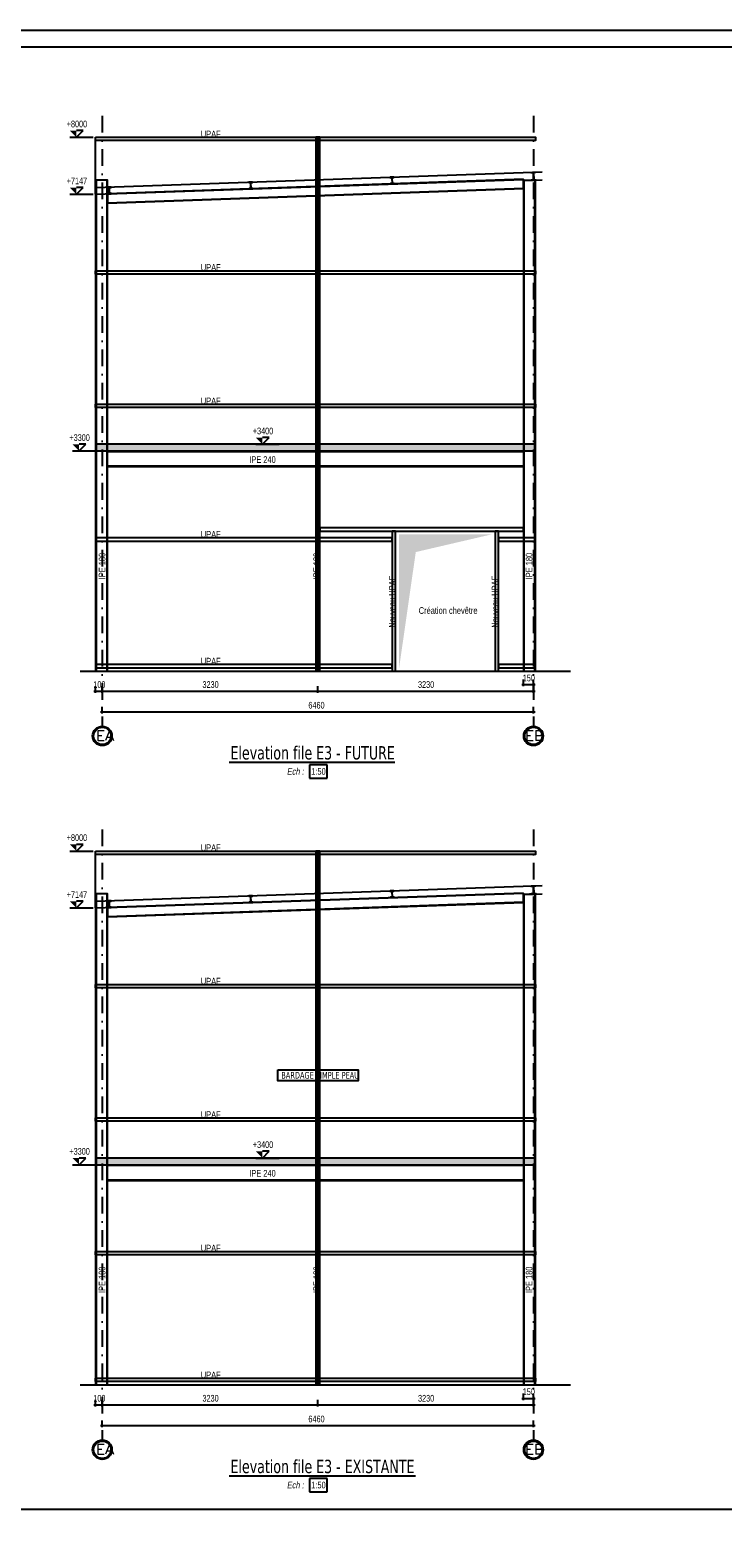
# Model space of a CAD drawing. Extents: x 293186 to 369035, y -341273 to -122059.
# Tile 9 of 64: x 341826 to 352205, y -321021 to -298428. Entities that reach past the tile are written whole.
import ezdxf

# ---------------------------------------------------------------- set-up
doc = ezdxf.new("R2010")
doc.units = 0
doc.header["$LTSCALE"] = 50
for name, pattern in [('CADWORK_21', [0]), ('DASHDOT', [10, 5, -2.5, 0, -2.5]), ('HIDDEN', [1.875, 1.25, -0.625])]:
    doc.linetypes.add(name, pattern=pattern)
doc.layers.add('ECHELLE_1_50', color=7, linetype='CONTINUOUS')
doc.styles.add('ARIAL', font='txt')
doc.styles.add('CADWORK5', font='ROMAND', dxfattribs={"width": 0.8})
doc.styles.add('TAHOMA', font='txt')
pattern_1 = [(50, (0, 0), (-125.61891, 10.99023), [13.135287, -144.488156]), (355, (0, 0), (-24.300517, 131.73679), [10.508225, -115.590525]), (100.4514, (10.47, -0.92), (-101.318482, -120.746483), [11.163275, -122.796035]), (46.1842, (0, 35.03), (-186.913557, 28.988525), [19.702925, -216.732216]), (96.635597, (15.58, 32.61), (-163.694174, -170.60423), [16.74491, -184.19403]), (351.184204, (0, 35.03), (163.69402, 170.60438), [15.76235, -173.38579]), (21, (17.51, 26.27), (-104.540605, 70.513527), [13.135287, -144.488156]), (326, (17.51, 26.27), (42.61355, 127.000716), [10.508225, -115.590525]), (71.4514, (26.23, 20.4), (-147.154197, -56.48708), [11.163275, -122.796035]), (37.5, (0, 0), (2.1296356, 58.302083), [0.125, -114.189422, 0.125, -117.3419, 0.125, -116.028357]), (7.5, (0, 0), (46.0732545, 69.076148), [0.125, -66.902387, 0.125, -111.562359, 0.125, -44.222137]), (-32.5, (-39.056, 0), (93.4921374, -3.9502), [0.125, -43.784288, 0.125, -136.606991, 0.125, -181.266963]), (-42.5, (-56.57, 0), (102.137571, 17.532103), [0.125, -56.919575, 0.125, -90.721053, 0.125, -128.725815])]

# ---------------------------------------------------------------- blocks, each defined once
blk = doc.blocks.new('*D121')
at = {"layer": 'ECHELLE_1_50', "color": 150}
for p, q in [((342519, -311581), (342619, -311481)), ((342619, -311481), (342519, -311481)), ((342419, -311581), (342769, -311581))]:
    blk.add_line(p, q, dxfattribs=at)
blk.add_solid([(342519, -311581), (342519, -311481), (342419, -311481)], dxfattribs=at)
at = {"layer": 'ECHELLE_1_50', "color": 26, "style": 'ARIAL', "width": 0.75}
blk.add_text('+7147', height=100, dxfattribs=at).set_placement((342374, -311431))
blk = doc.blocks.new('*D122')
at = {"layer": 'ECHELLE_1_50', "color": 150}
for p, q in [((342519, -310729), (342619, -310629)), ((342619, -310629), (342519, -310629)), ((342419, -310729), (342769, -310729))]:
    blk.add_line(p, q, dxfattribs=at)
blk.add_solid([(342519, -310729), (342519, -310629), (342419, -310629)], dxfattribs=at)
at = {"layer": 'ECHELLE_1_50', "color": 26, "style": 'ARIAL', "width": 0.75}
blk.add_text('+8000', height=100, dxfattribs=at).set_placement((342374, -310579))
blk = doc.blocks.new('*D123')
at = {"layer": 'ECHELLE_1_50', "color": 150}
for p, q in [((345206, -315329), (345556, -315329)), ((345306, -315329), (345406, -315229)), ((345406, -315229), (345306, -315229))]:
    blk.add_line(p, q, dxfattribs=at)
blk.add_solid([(345306, -315329), (345306, -315229), (345206, -315229)], dxfattribs=at)
at = {"layer": 'ECHELLE_1_50', "color": 26, "style": 'ARIAL', "width": 0.75}
blk.add_text('+3400', height=100, dxfattribs=at).set_placement((345162, -315179))
blk = doc.blocks.new('*D124')
at = {"layer": 'ECHELLE_1_50', "color": 150}
for p, q in [((342558, -315429), (342658, -315329)), ((342658, -315329), (342558, -315329)), ((342458, -315429), (342808, -315429))]:
    blk.add_line(p, q, dxfattribs=at)
blk.add_solid([(342558, -315429), (342558, -315329), (342458, -315329)], dxfattribs=at)
at = {"layer": 'ECHELLE_1_50', "color": 26, "style": 'ARIAL', "width": 0.75}
blk.add_text('+3300', height=100, dxfattribs=at).set_placement((342414, -315279))
blk = doc.blocks.new('*D125')
at = {"layer": 'ECHELLE_1_50'}
h = blk.add_hatch(color=150, dxfattribs=at)
edge = h.paths.add_edge_path()
edge.add_arc((342907, -319339), 6.25, 0, 360)
h = blk.add_hatch(color=150, dxfattribs=at)
edge = h.paths.add_edge_path()
edge.add_arc((349367, -319339), 6.25, 0, 360)
at = {"layer": 'ECHELLE_1_50', "color": 150}
for p, q in [((342882, -319339), (349392, -319339)), ((342907, -319364), (342907, -319264)), ((349367, -319364), (349367, -319264))]:
    blk.add_line(p, q, dxfattribs=at)
at = {"layer": 'ECHELLE_1_50', "color": 26, "style": 'ARIAL', "width": 0.75}
blk.add_text('6460', height=100, dxfattribs=at).set_placement((345995, -319289))
blk = doc.blocks.new('*D126')
at = {"layer": 'ECHELLE_1_50'}
h = blk.add_hatch(color=150, dxfattribs=at)
edge = h.paths.add_edge_path()
edge.add_arc((349217, -318931), 6.25, 0, 360)
h = blk.add_hatch(color=150, dxfattribs=at)
edge = h.paths.add_edge_path()
edge.add_arc((349367, -318931), 6.25, 0, 360)
at = {"layer": 'ECHELLE_1_50', "color": 150}
for p, q in [((349192, -318931), (349392, -318931)), ((349217, -318956), (349217, -318856)), ((349367, -318956), (349367, -318856))]:
    blk.add_line(p, q, dxfattribs=at)
at = {"layer": 'ECHELLE_1_50', "color": 26, "style": 'ARIAL', "width": 0.75}
blk.add_text('150', height=100, dxfattribs=at).set_placement((349207, -318881))
blk = doc.blocks.new('*D127')
at = {"layer": 'ECHELLE_1_50'}
h = blk.add_hatch(color=150, dxfattribs=at)
edge = h.paths.add_edge_path()
edge.add_arc((342807, -319029), 6.25, 0, 360)
h = blk.add_hatch(color=150, dxfattribs=at)
edge = h.paths.add_edge_path()
edge.add_arc((342907, -319029), 6.25, 0, 360)
at = {"layer": 'ECHELLE_1_50', "color": 150}
for p, q in [((342807, -319054), (342807, -318954)), ((342907, -319054), (342907, -318954)), ((342782, -319029), (342932, -319029))]:
    blk.add_line(p, q, dxfattribs=at)
at = {"layer": 'ECHELLE_1_50', "color": 26, "style": 'ARIAL', "width": 0.75}
blk.add_text('100', height=100, dxfattribs=at).set_placement((342772, -318979))
blk = doc.blocks.new('*D128')
at = {"layer": 'ECHELLE_1_50'}
h = blk.add_hatch(color=150, dxfattribs=at)
edge = h.paths.add_edge_path()
edge.add_arc((342907, -319029), 6.25, 0, 360)
h = blk.add_hatch(color=150, dxfattribs=at)
edge = h.paths.add_edge_path()
edge.add_arc((346137, -319029), 6.25, 0, 360)
at = {"layer": 'ECHELLE_1_50', "color": 150}
for p, q in [((342907, -319054), (342907, -318954)), ((346137, -319054), (346137, -318954)), ((342882, -319029), (346162, -319029))]:
    blk.add_line(p, q, dxfattribs=at)
at = {"layer": 'ECHELLE_1_50', "color": 26, "style": 'ARIAL', "width": 0.75}
blk.add_text('3230', height=100, dxfattribs=at).set_placement((344408, -318979))
blk = doc.blocks.new('*D129')
at = {"layer": 'ECHELLE_1_50'}
h = blk.add_hatch(color=150, dxfattribs=at)
edge = h.paths.add_edge_path()
edge.add_arc((346137, -319029), 6.25, 0, 360)
h = blk.add_hatch(color=150, dxfattribs=at)
edge = h.paths.add_edge_path()
edge.add_arc((349367, -319029), 6.25, 0, 360)
at = {"layer": 'ECHELLE_1_50', "color": 150}
for p, q in [((346137, -319054), (346137, -318954)), ((349367, -319054), (349367, -318954)), ((346112, -319029), (349392, -319029))]:
    blk.add_line(p, q, dxfattribs=at)
at = {"layer": 'ECHELLE_1_50', "color": 26, "style": 'ARIAL', "width": 0.75}
blk.add_text('3230', height=100, dxfattribs=at).set_placement((347638, -318979))
blk = doc.blocks.new('*D130')
at = {"layer": 'ECHELLE_1_50', "color": 150}
for p, q in [((342419, -300887), (342769, -300887)), ((342519, -300887), (342619, -300787)), ((342619, -300787), (342519, -300787))]:
    blk.add_line(p, q, dxfattribs=at)
blk.add_solid([(342519, -300887), (342519, -300787), (342419, -300787)], dxfattribs=at)
at = {"layer": 'ECHELLE_1_50', "color": 26, "style": 'ARIAL', "width": 0.75}
blk.add_text('+7147', height=100, dxfattribs=at).set_placement((342374, -300737))
blk = doc.blocks.new('*D131')
at = {"layer": 'ECHELLE_1_50', "color": 150}
for p, q in [((342519, -300034), (342619, -299934)), ((342619, -299934), (342519, -299934)), ((342419, -300034), (342769, -300034))]:
    blk.add_line(p, q, dxfattribs=at)
blk.add_solid([(342519, -300034), (342519, -299934), (342419, -299934)], dxfattribs=at)
at = {"layer": 'ECHELLE_1_50', "color": 26, "style": 'ARIAL', "width": 0.75}
blk.add_text('+8000', height=100, dxfattribs=at).set_placement((342374, -299884))
blk = doc.blocks.new('*D132')
at = {"layer": 'ECHELLE_1_50', "color": 150}
for p, q in [((345306, -304634), (345406, -304534)), ((345406, -304534), (345306, -304534)), ((345206, -304634), (345556, -304634))]:
    blk.add_line(p, q, dxfattribs=at)
blk.add_solid([(345306, -304634), (345306, -304534), (345206, -304534)], dxfattribs=at)
at = {"layer": 'ECHELLE_1_50', "color": 26, "style": 'ARIAL', "width": 0.75}
blk.add_text('+3400', height=100, dxfattribs=at).set_placement((345162, -304484))
blk = doc.blocks.new('*D133')
at = {"layer": 'ECHELLE_1_50', "color": 150}
for p, q in [((342458, -304734), (342808, -304734)), ((342558, -304734), (342658, -304634)), ((342658, -304634), (342558, -304634))]:
    blk.add_line(p, q, dxfattribs=at)
blk.add_solid([(342558, -304734), (342558, -304634), (342458, -304634)], dxfattribs=at)
at = {"layer": 'ECHELLE_1_50', "color": 26, "style": 'ARIAL', "width": 0.75}
blk.add_text('+3300', height=100, dxfattribs=at).set_placement((342414, -304584))
blk = doc.blocks.new('*D134')
at = {"layer": 'ECHELLE_1_50'}
h = blk.add_hatch(color=150, dxfattribs=at)
edge = h.paths.add_edge_path()
edge.add_arc((342907, -308644), 6.25, 0, 360)
h = blk.add_hatch(color=150, dxfattribs=at)
edge = h.paths.add_edge_path()
edge.add_arc((349367, -308644), 6.25, 0, 360)
at = {"layer": 'ECHELLE_1_50', "color": 150}
for p, q in [((342907, -308669), (342907, -308569)), ((349367, -308669), (349367, -308569)), ((342882, -308644), (349392, -308644))]:
    blk.add_line(p, q, dxfattribs=at)
at = {"layer": 'ECHELLE_1_50', "color": 26, "style": 'ARIAL', "width": 0.75}
blk.add_text('6460', height=100, dxfattribs=at).set_placement((345995, -308594))
blk = doc.blocks.new('*D135')
at = {"layer": 'ECHELLE_1_50'}
h = blk.add_hatch(color=150, dxfattribs=at)
edge = h.paths.add_edge_path()
edge.add_arc((349217, -308236), 6.25, 0, 360)
h = blk.add_hatch(color=150, dxfattribs=at)
edge = h.paths.add_edge_path()
edge.add_arc((349367, -308236), 6.25, 0, 360)
at = {"layer": 'ECHELLE_1_50', "color": 150}
for p, q in [((349217, -308261), (349217, -308161)), ((349367, -308261), (349367, -308161)), ((349192, -308236), (349392, -308236))]:
    blk.add_line(p, q, dxfattribs=at)
at = {"layer": 'ECHELLE_1_50', "color": 26, "style": 'ARIAL', "width": 0.75}
blk.add_text('150', height=100, dxfattribs=at).set_placement((349207, -308186))
blk = doc.blocks.new('*D136')
at = {"layer": 'ECHELLE_1_50'}
h = blk.add_hatch(color=150, dxfattribs=at)
edge = h.paths.add_edge_path()
edge.add_arc((342807, -308334), 6.25, 0, 360)
h = blk.add_hatch(color=150, dxfattribs=at)
edge = h.paths.add_edge_path()
edge.add_arc((342907, -308334), 6.25, 0, 360)
at = {"layer": 'ECHELLE_1_50', "color": 150}
for p, q in [((342782, -308334), (342932, -308334)), ((342807, -308359), (342807, -308259)), ((342907, -308359), (342907, -308259))]:
    blk.add_line(p, q, dxfattribs=at)
at = {"layer": 'ECHELLE_1_50', "color": 26, "style": 'ARIAL', "width": 0.75}
blk.add_text('100', height=100, dxfattribs=at).set_placement((342772, -308284))
blk = doc.blocks.new('*D137')
at = {"layer": 'ECHELLE_1_50'}
h = blk.add_hatch(color=150, dxfattribs=at)
edge = h.paths.add_edge_path()
edge.add_arc((342907, -308334), 6.25, 0, 360)
h = blk.add_hatch(color=150, dxfattribs=at)
edge = h.paths.add_edge_path()
edge.add_arc((346137, -308334), 6.25, 0, 360)
at = {"layer": 'ECHELLE_1_50', "color": 150}
for p, q in [((342882, -308334), (346162, -308334)), ((342907, -308359), (342907, -308259)), ((346137, -308359), (346137, -308259))]:
    blk.add_line(p, q, dxfattribs=at)
at = {"layer": 'ECHELLE_1_50', "color": 26, "style": 'ARIAL', "width": 0.75}
blk.add_text('3230', height=100, dxfattribs=at).set_placement((344408, -308284))
blk = doc.blocks.new('*D138')
at = {"layer": 'ECHELLE_1_50'}
h = blk.add_hatch(color=150, dxfattribs=at)
edge = h.paths.add_edge_path()
edge.add_arc((346137, -308334), 6.25, 0, 360)
h = blk.add_hatch(color=150, dxfattribs=at)
edge = h.paths.add_edge_path()
edge.add_arc((349367, -308334), 6.25, 0, 360)
at = {"layer": 'ECHELLE_1_50', "color": 150}
for p, q in [((346112, -308334), (349392, -308334)), ((346137, -308359), (346137, -308259)), ((349367, -308359), (349367, -308259))]:
    blk.add_line(p, q, dxfattribs=at)
at = {"layer": 'ECHELLE_1_50', "color": 26, "style": 'ARIAL', "width": 0.75}
blk.add_text('3230', height=100, dxfattribs=at).set_placement((347638, -308284))

msp = doc.modelspace()

# ---------------------------------------------------------------- hatches: boundary and pattern name
at = {"layer": 'ECHELLE_1_50', "linetype": 'CONTINUOUS'}
h = msp.add_hatch(dxfattribs=at)
h.set_pattern_fill('AR-CONC', color=9, scale=0.787406, style=0, pattern_type=2)
h.set_pattern_definition(pattern_1)
h.paths.add_polyline_path([(342807, -304634), (342807, -304734), (349397, -304734), (349397, -304634)])
at = {"layer": 'ECHELLE_1_50'}
msp.add_hatch(color=9, dxfattribs=at).paths.add_polyline_path([(347355, -307984), (347352, -305984), (348742, -305984), (347604, -306249)])
at = {"layer": 'ECHELLE_1_50', "linetype": 'CONTINUOUS'}
h = msp.add_hatch(dxfattribs=at)
h.set_pattern_fill('AR-CONC', color=9, scale=0.787406, style=0, pattern_type=2)
h.set_pattern_definition(pattern_1)
h.paths.add_polyline_path([(342807, -315329), (342807, -315429), (349397, -315429), (349397, -315329)])

# ---------------------------------------------------------------- linework, layer by layer
at = {"layer": 'ECHELLE_1_50', "color": 3, "linetype": 'DASHDOT'}
for p, q in [((342907, -299713), (342907, -308860)), ((349367, -299713), (349367, -308860)), ((342907, -310408), (342907, -319555)), ((349367, -310408), (349367, -319555))]:
    msp.add_line(p, q, dxfattribs=at)
at = {"layer": 'ECHELLE_1_50', "color": 5}
for p, q in [((342807, -300887), (342807, -300034)), ((342807, -311581), (342807, -310729))]:
    msp.add_line(p, q, dxfattribs=at)
at = {"layer": 'ECHELLE_1_50', "color": 5, "linetype": 'HIDDEN'}
for p, q in [((346135, -300034), (346135, -308034)), ((346139, -308034), (346139, -300034)), ((346135, -310729), (346135, -318729)), ((346139, -318729), (346139, -310729))]:
    msp.add_line(p, q, dxfattribs=at)
at = {"layer": 'ECHELLE_1_50', "color": 5, "linetype": 'DASHDOT'}
for p, q in [((346137, -300034), (346137, -308034)), ((346137, -310729), (346137, -318729))]:
    msp.add_line(p, q, dxfattribs=at)
at = {"layer": 'ECHELLE_1_50', "color": 32}
for p, q in [((342807, -300787), (349497, -300553)), ((342807, -300887), (349217, -300663)), ((349217, -300683), (349497, -300673)), ((342807, -311481), (349497, -311248)), ((342807, -311581), (349217, -311358)), ((349217, -311378), (349497, -311368))]:
    msp.add_line(p, q, dxfattribs=at)
at = {"layer": 'ECHELLE_1_50', "color": 5, "linetype": 'CONTINUOUS'}
for p, q in [((342815, -300677), (342815, -308034)), ((342979, -308034), (342979, -300677)), ((349217, -300670), (342987, -300888)), ((349225, -300683), (349225, -308034)), ((349389, -308034), (349389, -300677)), ((342987, -301014), (349217, -300796)), ((342987, -304744), (349217, -304744)), ((349218, -304964), (342988, -304964)), ((342815, -311371), (342815, -318729)), ((342979, -318729), (342979, -311371)), ((349217, -311365), (342987, -311582)), ((342987, -311708), (349217, -311491)), ((349225, -311378), (349225, -318729)), ((349389, -318729), (349389, -311372)), ((342987, -315438), (349217, -315438)), ((349218, -315659), (342988, -315659))]:
    msp.add_line(p, q, dxfattribs=at)
at = {"layer": 'ECHELLE_1_50', "color": 7}
for p, q in [((342573, -308034, 2540), (349922, -308034, 2540)), ((342573, -318729, 2540), (349922, -318729, 2540))]:
    msp.add_line(p, q, dxfattribs=at)
at = {"layer": 'ECHELLE_1_50', "color": 96, "linetype": 'CONTINUOUS'}
for p, q in [((344808, -309397), (347291, -309397)), ((344808, -320091), (347600, -320091))]:
    msp.add_line(p, q, dxfattribs=at)
at = {"layer": 'ECHELLE_1_50', "color": 7, "linetype": 'CONTINUOUS'}
for p, q in [((346275, -309436), (346012, -309436)), ((346012, -309436), (346012, -309636)), ((346275, -309636), (346275, -309436)), ((346012, -309636), (346275, -309636)), ((346275, -320130), (346012, -320130)), ((346012, -320130), (346012, -320330)), ((346275, -320330), (346275, -320130)), ((346012, -320330), (346275, -320330))]:
    msp.add_line(p, q, dxfattribs=at)
at = {"layer": 'ECHELLE_1_50', "color": 32, "linetype": 'CONTINUOUS'}
for points in [[(314023, -298428), (368085, -298428), (368085, -340378), (314023, -340378), (314023, -298428)], [(314273, -298678), (367835, -298678), (367835, -340128), (314273, -340128), (314273, -298678)]]:
    msp.add_lwpolyline(points, dxfattribs=at)
at = {"layer": 'ECHELLE_1_50', "color": 7, "linetype": 'CADWORK_21'}
msp.add_lwpolyline([(341497, -298678), (341497, -320592), (367835, -320592)], dxfattribs=at)
at = {"layer": 'ECHELLE_1_50', "color": 5, "linetype": 'CONTINUOUS'}
for points in [[(342807, -300034), (349397, -300034), (349397, -300084), (342807, -300084)], [(342807, -302034), (349397, -302034), (349397, -302084), (342807, -302084)], [(342807, -304034), (349397, -304034), (349397, -304084), (342807, -304084)], [(342807, -306034), (342807, -306084), (347252, -306084), (347252, -306034)], [(348842, -306034), (348842, -306084), (349397, -306084), (349397, -306034)], [(342807, -307934), (342807, -307984), (347252, -307984), (347252, -307934)], [(348842, -307934), (348842, -307984), (349397, -307984), (349397, -307934)], [(342807, -310729), (349397, -310729), (349397, -310779), (342807, -310779)], [(342807, -312729), (349397, -312729), (349397, -312779), (342807, -312779)], [(342807, -314729), (349397, -314729), (349397, -314779), (342807, -314779)], [(342807, -316729), (349397, -316729), (349397, -316779), (342807, -316779)], [(342807, -318629), (349397, -318629), (349397, -318679), (342807, -318679)]]:
    msp.add_lwpolyline(points, close=True, dxfattribs=at)
for points in [[(346105, -300034), (346105, -308034), (346169, -308034), (346169, -300034), (346105, -300034)], [(342987, -308034), (342987, -300677), (342807, -300677), (342807, -308034), (342987, -308034)], [(349217, -300663), (342987, -300881), (342987, -301021), (349217, -300803), (349217, -300663)], [(349397, -308034), (349397, -300677), (349217, -300683), (349217, -308034), (349397, -308034)], [(342987, -304734), (349217, -304734), (349217, -304974), (342987, -304974), (342987, -304734)], [(346105, -310729), (346105, -318729), (346169, -318729), (346169, -310729), (346105, -310729)], [(342987, -318729), (342987, -311371), (342807, -311371), (342807, -318729), (342987, -318729)], [(349217, -311358), (342987, -311575), (342987, -311715), (349217, -311498), (349217, -311358)], [(349397, -318729), (349397, -311371), (349217, -311378), (349217, -318729), (349397, -318729)], [(342987, -315429), (349217, -315429), (349217, -315669), (342987, -315669), (342987, -315429)]]:
    msp.add_lwpolyline(points, dxfattribs=at)
for points in [[(345157, -300705), (345102, -300707), (345103, -300713), (345121, -300712, -0.414214), (345128, -300719)], [(345128, -300719), (345131, -300793, -0.414214), (345124, -300800), (345106, -300801), (345106, -300807), (345133, -300806), (345133, -300806), (345161, -300805), (345161, -300799), (345142, -300800, -0.414214), (345135, -300793), (345132, -300718, -0.414214), (345139, -300711), (345158, -300711), (345157, -300705)], [(347276, -300631), (347221, -300633), (347221, -300639), (347240, -300638, -0.414214), (347247, -300645)], [(347247, -300645), (347250, -300719, -0.414214), (347243, -300726), (347224, -300727), (347225, -300733), (347252, -300732), (347252, -300732), (347280, -300731), (347279, -300725), (347261, -300726, -0.414214), (347254, -300719), (347251, -300645, -0.414214), (347258, -300637), (347276, -300637), (347276, -300631)], [(349335, -300559), (349399, -300557), (349399, -300563), (349377, -300564, 0.414214), (349370, -300571)], [(349370, -300571), (349373, -300665, 0.414214), (349380, -300671), (349403, -300670), (349403, -300677), (349389, -300677), (349353, -300679), (349339, -300679), (349339, -300673), (349362, -300672, 0.414214), (349369, -300665), (349366, -300571, 0.414214), (349358, -300565), (349335, -300565), (349335, -300559)], [(343039, -300779), (342984, -300781), (342984, -300786), (343002, -300786, -0.414214), (343010, -300793)], [(343010, -300793), (343012, -300867, -0.414214), (343005, -300874), (342987, -300875), (342987, -300881), (343015, -300880), (343015, -300880), (343042, -300879), (343042, -300873), (343023, -300874, -0.414214), (343016, -300867), (343014, -300792, -0.414214), (343020, -300785), (343039, -300785), (343039, -300779)], [(347276, -311325), (347221, -311327), (347221, -311333), (347240, -311332, -0.414214), (347247, -311339)], [(347247, -311339), (347250, -311414, -0.414214), (347243, -311421), (347224, -311422), (347225, -311427), (347252, -311426), (347252, -311426), (347280, -311425), (347279, -311420), (347261, -311420, -0.414214), (347254, -311413), (347251, -311339, -0.414214), (347258, -311332), (347276, -311331), (347276, -311325)], [(349335, -311253), (349399, -311251), (349399, -311258), (349377, -311258, 0.414214), (349370, -311266)], [(349370, -311266), (349373, -311359, 0.414214), (349380, -311366), (349403, -311365), (349403, -311371), (349389, -311372), (349353, -311373), (349339, -311373), (349339, -311367), (349362, -311366, 0.414214), (349369, -311359), (349366, -311266, 0.414214), (349358, -311259), (349335, -311260), (349335, -311253)], [(343039, -311473), (342984, -311475), (342984, -311481), (343002, -311480, -0.414214), (343010, -311487)], [(343010, -311487), (343012, -311562, -0.414214), (343005, -311569), (342987, -311569), (342987, -311575), (343015, -311574), (343015, -311574), (343042, -311573), (343042, -311568), (343023, -311568, -0.414214), (343016, -311561), (343014, -311487, -0.414214), (343020, -311480), (343039, -311479), (343039, -311473)], [(345157, -311399), (345102, -311401), (345103, -311407), (345121, -311406, -0.414214), (345128, -311413)], [(345128, -311413), (345131, -311488, -0.414214), (345124, -311495), (345106, -311495), (345106, -311501), (345133, -311500), (345133, -311500), (345161, -311499), (345161, -311494), (345142, -311494, -0.414214), (345135, -311487), (345132, -311413, -0.414214), (345139, -311406), (345158, -311405), (345157, -311399)]]:
    msp.add_lwpolyline(points, format="xyb", dxfattribs=at)
at = {"layer": 'ECHELLE_1_50', "color": 9, "linetype": 'CONTINUOUS'}
for points in [[(342807, -304634), (342807, -304734), (349397, -304734), (349397, -304634)], [(342807, -315329), (342807, -315429), (349397, -315429), (349397, -315329)]]:
    msp.add_lwpolyline(points, close=True, dxfattribs=at)
at = {"layer": 'ECHELLE_1_50', "color": 1, "linetype": 'CONTINUOUS'}
for points in [[(346169, -305884), (346169, -305934), (349217, -305934), (349217, -305884)], [(347252, -308034), (347302, -308034), (347302, -305934), (347252, -305934)], [(348792, -308034), (348842, -308034), (348842, -305934), (348792, -305934)]]:
    msp.add_lwpolyline(points, close=True, dxfattribs=at)
at = {"layer": 'ECHELLE_1_50', "color": 32, "linetype": 'CONTINUOUS'}
msp.add_lwpolyline([(345535, -314009), (346739, -314009), (346739, -314172), (345535, -314172)], close=True, dxfattribs=at)
at = {"layer": 'ECHELLE_1_50', "color": 3, "linetype": 'CONTINUOUS'}
for centre, radius in [((342907, -309005), 145), ((342907, -309005), 130), ((349367, -309005), 145), ((349367, -309005), 130), ((342907, -319700), 145), ((342907, -319700), 130), ((349367, -319700), 145), ((349367, -319700), 130)]:
    msp.add_circle(centre, radius, dxfattribs=at)

# ---------------------------------------------------------------- block references
at = {"layer": 'ECHELLE_1_50', "color": 0}
for name in ['*D131', '*D130', '*D133', '*D132', '*D135', '*D136', '*D137', '*D138', '*D134', '*D122', '*D121', '*D123', '*D124', '*D126', '*D127', '*D128', '*D129', '*D125']:
    msp.add_blockref(name, (0, 0), dxfattribs=at)

# ---------------------------------------------------------------- texts
at = {"layer": 'ECHELLE_1_50', "color": 7, "style": 'ARIAL', "width": 0.8}
for s, p in [('UPAF', (344383, -300034)), ('UPAF', (344383, -302034)), ('UPAF', (344383, -304034)), ('IPE 240', (345108, -304913)), ('UPAF', (344383, -306034)), ('Création chevêtre', (347648, -307175)), ('UPAF', (344383, -307934)), ('1:50', (346037, -309586)), ('UPAF', (344383, -310729)), ('UPAF', (344383, -312729)), ('UPAF', (344383, -314729)), ('IPE 240', (345108, -315608)), ('UPAF', (344383, -316729)), ('UPAF', (344383, -318629)), ('1:50', (346037, -320280))]:
    msp.add_text(s, height=100, dxfattribs=at).set_placement(p)
for s, p in [('IPE 180', (342954, -306658)), ('IPE 120', (346169, -306658)), ('IPE 180', (349352, -306658)), ('Nouveau UPAF', (347302, -307382)), ('Nouveau UPAF', (348842, -307382)), ('IPE 180', (342954, -317353)), ('IPE 120', (346169, -317353)), ('IPE 180', (349352, -317353))]:
    msp.add_text(s, height=100, rotation=90, dxfattribs=at).set_placement(p)
at = {"layer": 'ECHELLE_1_50', "color": 96}
for s, height, style, width, p in [('EA', 150, 'CADWORK5', 1.125, (342812, -309075)), ('EB', 150, 'CADWORK5', 1.125, (349238, -309075)), ('Elevation file E3 - FUTURE', 200, 'TAHOMA', 0.8, (344828, -309357)), ('EA', 150, 'CADWORK5', 1.125, (342812, -319769)), ('EB', 150, 'CADWORK5', 1.125, (349238, -319769)), ('Elevation file E3 - EXISTANTE', 200, 'TAHOMA', 0.8, (344828, -320051))]:
    msp.add_text(s, height=height, dxfattribs=dict(at, style=style, width=width)).set_placement(p)
at = {"layer": 'ECHELLE_1_50', "color": 7, "style": 'ARIAL', "oblique": 10, "width": 0.8}
for p in [(345672, -309586), (345672, -320280)]:
    msp.add_text('Ech :', height=100, dxfattribs=at).set_placement(p)
at = {"layer": 'ECHELLE_1_50', "color": 32, "style": 'TAHOMA', "width": 0.8}
msp.add_text('BARDAGE SIMPLE PEAU', height=100, dxfattribs=at).set_placement((345589, -314140))

doc.saveas('drawing.dxf')
